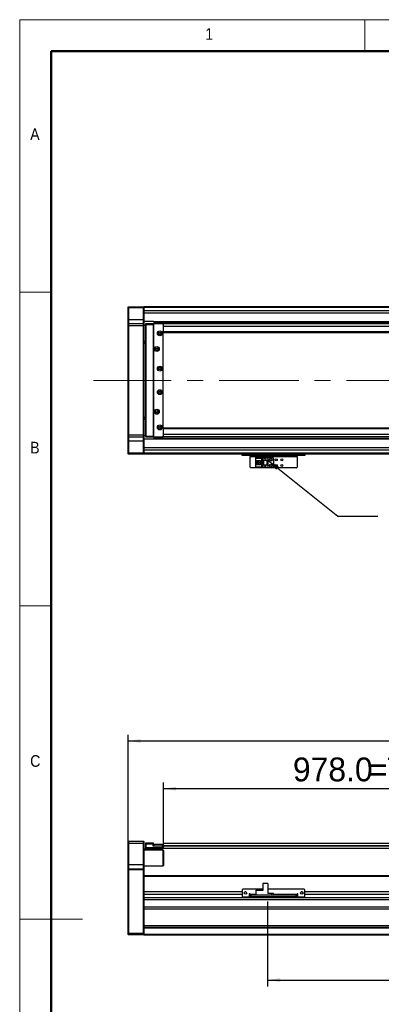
# Model space of a CAD drawing. Header units: millimetres. Extents: x 40 to 3320, y 40 to 2336.
# Tile 2 of 7: x 40 to 501, y 1079 to 2336. Entities that reach past the tile are written whole.
import ezdxf

# ---------------------------------------------------------------- set-up
doc = ezdxf.new("R2010")
doc.units = ezdxf.units.MM
doc.header["$LTSCALE"] = 8
doc.linetypes.add('CENTERX2', pattern=[20.32, 12.7, -2.54, 2.54, -2.54])
doc.layers.add('DIMNS', color=7, linetype='Continuous')
doc.styles.add('SLDTEXTSTYLE0', font='Gothic.ttf', dxfattribs={"width": 0.913})
doc.styles.add('SLDTEXTSTYLE7', font='txt')
doc.dimstyles.new('SLDDIMSTYLE1', dxfattribs={"dimtxt": 30.4, "dimasz": 16, "dimexe": 0, "dimexo": 0.0625, "dimgap": 7.6, "dimtad": 2, "dimdec": 1, "dimrnd": 1e-09, "dimzin": 4, "dimdsep": 46, "dimtxsty": 'SLDTEXTSTYLE7', "dimsah": 1, "dimcen": 0.09, "dimadec": 0, "dimazin": 1, "dimtfac": 1, "dimtdec": 1, "dimtofl": 0, "dimtmove": 0, "dimatfit": 3, "dimfxl": 0, "dimfrac": 2, "dimtolj": 1, "dimtzin": 12, "dimarcsym": 0})
doc.dimstyles.new('SLDDIMSTYLE3', dxfattribs={"dimtxt": 0.18, "dimasz": 16, "dimexe": 0, "dimexo": 0.0625, "dimgap": 0, "dimtad": 0, "dimtih": 1, "dimtoh": 1, "dimdec": 0, "dimrnd": 1e-09, "dimzin": 0, "dimdsep": 46, "dimtxsty": 'Standard', "dimsah": 1, "dimcen": 0.09, "dimadec": 0, "dimazin": 0, "dimtfac": 16, "dimtdec": 0, "dimtofl": 0, "dimtmove": 0, "dimatfit": 3, "dimfxl": 0, "dimfrac": 2, "dimtolj": 1, "dimtzin": 0, "dimarcsym": 0})

# ---------------------------------------------------------------- blocks, each defined once
blk = doc.blocks.new('_D_7')
at = {"layer": 'DIMNS'}
for p, q in [((223.2, 1285.5), (223.2, 1362.4)), ((1201.2, 1291.5), (1201.2, 1362.4)), ((1201.2, 1354.4), (223.2, 1354.4))]:
    blk.add_line(p, q, dxfattribs=at)
for points in [[(223.2, 1354.4), (239.2, 1352), (239.2, 1356.8)], [(1201.2, 1354.4), (1185.2, 1356.8), (1185.2, 1352)]]:
    blk.add_solid(points, dxfattribs=at)
at = {"layer": 'DIMNS', "char_height": 30.4, "attachment_point": 1, "style": 'SLDTEXTSTYLE7'}
for s, insert in [('=T/2+18mm', (485.2, 1394.2)), ('978.0', (388.4, 1394.2))]:
    blk.add_mtext(s, dxfattribs=dict(at, insert=insert))
blk = doc.blocks.new('_D_10')
at = {"layer": 'DIMNS'}
for p, q in [((178.2, 1261), (178.2, 1423.3)), ((2474.2, 1261), (2474.2, 1423.3)), ((178.2, 1415.3), (2474.2, 1415.3))]:
    blk.add_line(p, q, dxfattribs=at)
for points in [[(178.2, 1415.3), (194.2, 1412.9), (194.2, 1417.7)], [(2474.2, 1415.3), (2458.2, 1417.7), (2458.2, 1412.9)]]:
    blk.add_solid(points, dxfattribs=at)
at = {"layer": 'DIMNS', "insert": (1245.7, 1455.2), "char_height": 30.4, "attachment_point": 1, "style": 'SLDTEXTSTYLE7'}
blk.add_mtext('2296.0', dxfattribs=at)
blk = doc.blocks.new('_D_11')
at = {"layer": 'DIMNS'}
for p, q in [((356.2, 1210.6), (356.2, 1102.1)), ((1316.2, 1217.6), (1316.2, 1102.1)), ((356.2, 1110.1), (1316.2, 1110.1))]:
    blk.add_line(p, q, dxfattribs=at)
for points in [[(356.2, 1110.1), (372.2, 1107.7), (372.2, 1112.5)], [(1316.2, 1110.1), (1300.2, 1112.5), (1300.2, 1107.7)]]:
    blk.add_solid(points, dxfattribs=at)
at = {"layer": 'DIMNS', "insert": (743.5, 1150), "char_height": 30.4, "attachment_point": 1, "style": 'SLDTEXTSTYLE7'}
blk.add_mtext('960.0', dxfattribs=at)

msp = doc.modelspace()

# ---------------------------------------------------------------- linework, layer by layer
at = {"color": 7, "linetype": 'Continuous', "lineweight": 18}
for p, q in [((3320, 2336), (40, 2336)), ((40, 2336), (40, 40)), ((480, 2296), (480, 2336)), ((80, 2296), (3280, 2296)), ((80, 2296), (80, 80)), ((80, 1988), (40, 1988)), ((40, 1588), (80, 1588)), ((40, 1188), (120, 1188))]:
    msp.add_line(p, q, dxfattribs=at)
at = {"color": 7, "linetype": 'Continuous', "lineweight": 50}
for p, q in [((3280, 2296), (80, 2296)), ((80, 2296), (80, 80))]:
    msp.add_line(p, q, dxfattribs=at)
at = {"color": 7, "linetype": 'Continuous', "lineweight": 25}
for p, q in [((178.2397572, 1969.2785745), (178.5397473, 1969.5785722)), ((178.2397572, 1968.0785766), (178.2397572, 1969.2785745)), ((178.2397572, 1968.0785766), (178.5397473, 1968.0785766)), ((178.2397572, 1953.078576), (178.2397572, 1968.0785766)), ((178.5397473, 1969.5785722), (178.5397473, 1968.0785766)), ((178.5397473, 1969.5785722), (197.9397479, 1969.5785722)), ((197.9397479, 1968.0785766), (178.5397473, 1968.0785766)), ((178.5397473, 1968.0785766), (178.5397473, 1953.078576)), ((197.9397479, 1968.0785766), (197.9397479, 1969.5785722)), ((197.9397479, 1969.5785722), (198.2397381, 1969.2785745)), ((197.9397479, 1968.0785766), (198.2397381, 1968.0785766)), ((197.9397479, 1953.078576), (197.9397479, 1968.0785766)), ((1236.7397491, 1969.5785722), (198.2397381, 1969.5785722)), ((198.2397381, 1969.5785722), (198.2397381, 1969.2785745)), ((198.2397381, 1969.2785745), (198.2397381, 1968.0785766)), ((1236.7397491, 1969.0785786), (198.2397381, 1969.0785786)), ((198.2397381, 1968.0785766), (198.2397381, 1953.078576)), ((1201.2397591, 1964.5785769), (198.2397381, 1964.5785769)), ((316.2397686, 1969.3785762), (1236.7397491, 1969.3785762)), ((316.2397686, 1969.3785762), (316.2397686, 1969.1785728)), ((316.2397686, 1969.1785728), (1236.7397491, 1969.1785728)), ((316.2397686, 1969.0785786), (316.2397686, 1969.1785728)), ((178.2397572, 1953.078576), (178.5397473, 1953.078576)), ((178.2397572, 1947.7785757), (178.2397572, 1953.078576)), ((178.5397473, 1948.0785733), (178.2397572, 1947.7785757)), ((178.5397473, 1953.078576), (178.5397473, 1948.0785733)), ((197.9397479, 1953.078576), (178.5397473, 1953.078576)), ((178.5397473, 1948.0785733), (178.5397473, 1945.0785747)), ((178.5397473, 1948.0785733), (197.9397479, 1948.0785733)), ((197.9397479, 1948.0785733), (197.9397479, 1953.078576)), ((197.9397479, 1953.078576), (198.2397381, 1953.078576)), ((197.9397479, 1945.0785747), (197.9397479, 1948.0785733)), ((197.9397479, 1948.0785733), (198.2397381, 1947.7785757)), ((198.2397381, 1953.078576), (198.2397381, 1947.7785757)), ((211.2397495, 1950.5785784), (198.2397381, 1950.5785784)), ((200.7397357, 1947.7785757), (201.0397855, 1948.0785733)), ((201.0397855, 1948.0785733), (201.0397855, 1946.5785777)), ((201.0397855, 1948.0785733), (210.2397624, 1948.0785733)), ((210.2397624, 1948.0785733), (210.2397624, 1946.5785777)), ((210.2397624, 1948.0785733), (222.4397603, 1948.0785733)), ((211.2397495, 1950.5785784), (1201.2397591, 1950.5785784)), ((211.2397495, 1950.5785784), (211.2397495, 1950.1485756)), ((1201.2397591, 1950.1485756), (211.2397495, 1950.1485756)), ((211.2397495, 1950.1485756), (211.2397495, 1949.574486)), ((211.2397495, 1949.574486), (211.2397495, 1948.0785733)), ((211.2397495, 1949.574486), (1201.2397591, 1949.574486)), ((222.4397603, 1948.0785733), (222.4397603, 1947.7785757)), ((222.7397505, 1947.7785757), (222.4397603, 1948.0785733)), ((178.2397572, 1945.0785747), (178.2397572, 1947.7785757)), ((178.5397473, 1945.0785747), (178.2397572, 1945.0785747)), ((178.2397572, 1806.0785761), (178.2397572, 1945.0785747)), ((197.9397479, 1945.0785747), (178.5397473, 1945.0785747)), ((178.5397473, 1945.0785747), (178.5397473, 1806.0785761)), ((197.9397479, 1945.0785747), (198.2397381, 1945.0785747)), ((197.9397479, 1806.0785761), (197.9397479, 1945.0785747)), ((198.2397381, 1947.7785757), (198.2397381, 1945.0785747)), ((200.7397357, 1945.5785757), (198.2397381, 1945.5785757)), ((198.2397381, 1945.0785747), (198.2397381, 1806.0785761)), ((200.7397357, 1946.5785777), (200.7397357, 1947.7785757)), ((200.7397357, 1804.5785731), (200.7397357, 1946.5785777)), ((200.7397357, 1946.5785777), (201.0397855, 1946.5785777)), ((201.0397855, 1946.5785777), (201.0397855, 1804.5785731)), ((210.2397624, 1946.5785777), (201.0397855, 1946.5785777)), ((222.4397603, 1947.7785757), (210.2397624, 1947.7785757)), ((210.2397624, 1946.5785777), (210.2397624, 1804.5785731)), ((211.2397495, 1947.5785723), (210.7397858, 1947.0785787)), ((210.7397858, 1947.0785787), (210.7397858, 1804.078572)), ((222.2397867, 1947.5785723), (211.2397495, 1947.5785723)), ((222.7397505, 1947.0785787), (222.2397867, 1947.5785723)), ((222.4397603, 1947.3785764), (222.4397603, 1947.7785757)), ((222.7397505, 1947.7785757), (222.4397603, 1947.7785757)), ((222.7397505, 1947.7785757), (222.7397505, 1947.5785723)), ((2428.7397209, 1947.5785723), (222.7397505, 1947.5785723)), ((222.7397505, 1947.5785723), (222.7397505, 1947.0785787)), ((222.7397505, 1946.9402512), (222.7397505, 1947.0785787)), ((222.7397505, 1946.9402512), (222.7397505, 1944.5785737)), ((2428.7397209, 1944.5785737), (222.7397505, 1944.5785737)), ((222.7397505, 1944.5785737), (222.7397505, 1937.5785706)), ((2428.7397209, 1937.5785706), (222.7397505, 1937.5785706)), ((222.7397505, 1937.5785706), (222.7397505, 1936.5785723)), ((222.7397505, 1936.5785723), (2428.7397209, 1936.5785723)), ((222.7397505, 1814.5785784), (222.7397505, 1936.5785723)), ((198.2397381, 1925.5785761), (200.7397357, 1925.5785761)), ((198.2397381, 1923.5785758), (200.7397357, 1923.5785758)), ((200.7397357, 1922.5785738), (198.2397381, 1922.5785738)), ((198.2397381, 1828.578577), (200.7397357, 1828.578577)), ((200.7397357, 1827.578575), (198.2397381, 1827.578575)), ((200.7397357, 1825.5785746), (198.2397381, 1825.5785746)), ((2428.7397209, 1814.5785784), (222.7397505, 1814.5785784)), ((222.7397505, 1814.5785784), (222.7397505, 1813.5785764)), ((2428.7397209, 1813.5785764), (222.7397505, 1813.5785764)), ((222.7397505, 1813.5785764), (222.7397505, 1806.5785771)), ((178.5397473, 1806.0785761), (178.2397572, 1806.0785761)), ((178.2397572, 1803.3785751), (178.2397572, 1806.0785761)), ((178.5397473, 1803.0785775), (178.2397572, 1803.3785751)), ((178.2397572, 1798.0785748), (178.2397572, 1803.3785751)), ((178.5397473, 1798.0785748), (178.2397572, 1798.0785748)), ((178.2397572, 1783.0785742), (178.2397572, 1798.0785748)), ((178.5397473, 1806.0785761), (197.9397479, 1806.0785761)), ((178.5397473, 1806.0785761), (178.5397473, 1803.0785775)), ((197.9397479, 1803.0785775), (178.5397473, 1803.0785775)), ((178.5397473, 1803.0785775), (178.5397473, 1798.0785748)), ((197.9397479, 1798.0785748), (178.5397473, 1798.0785748)), ((178.5397473, 1798.0785748), (178.5397473, 1783.0785742)), ((197.9397479, 1806.0785761), (198.2397381, 1806.0785761)), ((197.9397479, 1803.0785775), (197.9397479, 1806.0785761)), ((197.9397479, 1803.0785775), (198.2397381, 1803.3785751)), ((197.9397479, 1798.0785748), (197.9397479, 1803.0785775)), ((198.2397381, 1798.0785748), (197.9397479, 1798.0785748)), ((197.9397479, 1783.0785742), (197.9397479, 1798.0785748)), ((198.2397381, 1806.0785761), (198.2397381, 1803.3785751)), ((198.2397381, 1805.5785751), (200.7397357, 1805.5785751)), ((198.2397381, 1803.3785751), (198.2397381, 1798.0785748)), ((211.2397495, 1800.5785724), (198.2397381, 1800.5785724)), ((198.2397381, 1798.0785748), (198.2397381, 1783.0785742)), ((200.7397357, 1804.5785731), (201.0397855, 1804.5785731)), ((200.7397357, 1803.3785751), (200.7397357, 1804.5785731)), ((200.7397357, 1803.3785751), (201.0397855, 1803.0785775)), ((201.0397855, 1804.5785731), (210.2397624, 1804.5785731)), ((201.0397855, 1804.5785731), (201.0397855, 1803.0785775)), ((210.2397624, 1803.0785775), (201.0397855, 1803.0785775)), ((210.2397624, 1804.5785731), (210.2397624, 1803.0785775)), ((210.2397624, 1803.3785751), (222.4397603, 1803.3785751)), ((222.4397603, 1803.0785775), (210.2397624, 1803.0785775)), ((210.7397858, 1804.078572), (211.2397495, 1803.5785785)), ((211.2397495, 1803.5785785), (222.2397867, 1803.5785785)), ((211.2397495, 1803.0785775), (211.2397495, 1801.5826648)), ((1198.9891771, 1801.5826648), (211.2397495, 1801.5826648)), ((211.2397495, 1801.5826648), (211.2397495, 1801.0085752)), ((1199.7548882, 1801.0085752), (211.2397495, 1801.0085752)), ((211.2397495, 1801.0085752), (211.2397495, 1800.5785724)), ((1201.2397591, 1800.5785724), (211.2397495, 1800.5785724)), ((222.2397867, 1803.5785785), (222.7397505, 1804.078572)), ((222.4397603, 1803.3785751), (222.4397603, 1803.7785744)), ((222.4397603, 1803.3785751), (222.7397505, 1803.3785751)), ((222.4397603, 1803.3785751), (222.4397603, 1803.0785775)), ((222.4397603, 1803.0785775), (222.7397505, 1803.3785751)), ((2428.7397209, 1806.5785771), (222.7397505, 1806.5785771)), ((222.7397505, 1806.5785771), (222.7397505, 1804.2168995)), ((222.7397505, 1804.078572), (222.7397505, 1804.2168995)), ((222.7397505, 1804.078572), (222.7397505, 1803.5785785)), ((2428.7397209, 1803.5785785), (222.7397505, 1803.5785785)), ((222.7397505, 1803.5785785), (222.7397505, 1803.3785751)), ((1201.2397591, 1786.5785738), (198.2397381, 1786.5785738)), ((178.5397473, 1783.0785742), (178.2397572, 1783.0785742)), ((178.2397572, 1781.8785762), (178.2397572, 1783.0785742)), ((178.5397473, 1781.5785786), (178.2397572, 1781.8785762)), ((178.5397473, 1783.0785742), (197.9397479, 1783.0785742)), ((178.5397473, 1783.0785742), (178.5397473, 1781.5785786)), ((197.9397479, 1781.5785786), (178.5397473, 1781.5785786)), ((198.2397381, 1783.0785742), (197.9397479, 1783.0785742)), ((197.9397479, 1781.5785786), (197.9397479, 1783.0785742)), ((198.2397381, 1781.8785762), (197.9397479, 1781.5785786)), ((198.2397381, 1783.0785742), (198.2397381, 1781.8785762)), ((198.2397381, 1781.8785762), (198.2397381, 1781.5785786)), ((1316.2397686, 1781.5785786), (198.2397381, 1781.5785786)), ((323.7397615, 1779.5785746), (323.7397615, 1781.5785786)), ((324.7397486, 1779.5785746), (323.7397615, 1779.5785746)), ((324.7397486, 1781.5785786), (324.7397486, 1779.5785746)), ((402.7397576, 1779.5785746), (324.7397486, 1779.5785746)), ((333.7397519, 1779.5785746), (333.7397519, 1778.5785725)), ((333.7397519, 1778.5785725), (393.7397543, 1778.5785725)), ((333.7397519, 1764.7785773), (333.7397519, 1778.5785725)), ((341.0397712, 1776.4785742), (341.0397712, 1777.2785729)), ((341.0397712, 1777.2785729), (350.2397481, 1777.2785729)), ((349.3397478, 1776.4785742), (341.0397712, 1776.4785742)), ((341.0397712, 1776.4785742), (341.0397712, 1775.9785732)), ((348.8397542, 1775.9785732), (341.0397712, 1775.9785732)), ((341.0397712, 1773.3785739), (341.0397712, 1775.9785732)), ((341.0397712, 1773.3785739), (347.2397569, 1773.3785739)), ((341.0397712, 1767.778576), (341.0397712, 1773.3785739)), ((342.3397485, 1767.778576), (342.3397485, 1773.3785739)), ((342.8397719, 1773.0285754), (342.8397719, 1773.3785739)), ((347.2397569, 1773.0285754), (342.8397719, 1773.0285754)), ((342.8397719, 1768.1285744), (342.8397719, 1773.0285754)), ((347.2397569, 1773.3785739), (347.2397569, 1767.778576)), ((348.8397542, 1775.9785732), (349.3397478, 1776.4785742)), ((348.8397542, 1765.1785767), (348.8397542, 1775.9785732)), ((349.3397478, 1764.6785756), (349.3397478, 1776.4785742)), ((350.2397481, 1777.2785729), (350.2397481, 1773.5785773)), ((350.2397481, 1777.2785729), (356.2397603, 1777.2785729)), ((350.2397481, 1773.5785773), (356.2397603, 1773.5785773)), ((350.2397481, 1773.5785773), (350.2397481, 1767.5785726)), ((350.7397715, 1773.5785773), (350.7397715, 1767.5785726)), ((351.0397617, 1773.5785773), (351.0397617, 1767.5785726)), ((352.6397589, 1775.7785773), (352.8397623, 1775.7785773)), ((353.2397691, 1774.5785719), (352.6397589, 1775.7785773)), ((352.8397623, 1776.1785766), (353.6397461, 1776.1785766)), ((352.8397623, 1775.7785773), (352.8397623, 1776.1785766)), ((353.8397494, 1775.7785773), (353.2397691, 1774.5785719)), ((353.6397461, 1776.1785766), (353.6397461, 1775.7785773)), ((353.6397461, 1775.7785773), (353.8397494, 1775.7785773)), ((355.4397467, 1767.5785726), (355.4397467, 1773.5785773)), ((355.7397667, 1767.5785726), (355.7397667, 1773.5785773)), ((356.2397603, 1777.2785729), (356.2397603, 1773.5785773)), ((356.2397603, 1777.2785729), (361.7397491, 1777.2785729)), ((356.2397603, 1773.5785773), (356.2397603, 1767.5785726)), ((363.7397531, 1775.2785763), (363.7397531, 1765.8785736)), ((393.7397543, 1778.5785725), (393.7397543, 1779.5785746)), ((393.7397543, 1778.5785725), (393.7397543, 1764.7785773)), ((402.7397576, 1779.5785746), (402.7397576, 1781.5785786)), ((403.7397448, 1779.5785746), (402.7397576, 1779.5785746)), ((403.7397448, 1781.5785786), (403.7397448, 1779.5785746)), ((333.7397519, 1764.7785773), (334.7397689, 1763.7785753)), ((392.7397672, 1763.7785753), (334.7397689, 1763.7785753)), ((347.2397569, 1767.778576), (341.0397712, 1767.778576)), ((341.0397712, 1765.1785767), (341.0397712, 1767.778576)), ((341.0397712, 1765.1785767), (348.8397542, 1765.1785767)), ((341.0397712, 1765.1785767), (341.0397712, 1764.6785756)), ((341.0397712, 1764.6785756), (349.3397478, 1764.6785756)), ((341.0397712, 1763.878577), (341.0397712, 1764.6785756)), ((350.2397481, 1763.878577), (341.0397712, 1763.878577)), ((342.8397719, 1767.778576), (342.8397719, 1768.1285744)), ((342.8397719, 1768.1285744), (347.2397569, 1768.1285744)), ((343.7997643, 1771.3785773), (343.7997643, 1769.7785726)), ((345.6397597, 1771.3785773), (343.7997643, 1771.3785773)), ((343.7997643, 1769.7785726), (345.6397597, 1769.7785726)), ((345.6397597, 1771.3785773), (345.6397597, 1769.7785726)), ((349.3397478, 1764.6785756), (348.8397542, 1765.1785767)), ((350.2397481, 1767.5785726), (350.2397481, 1763.878577)), ((356.2397603, 1767.5785726), (350.2397481, 1767.5785726)), ((356.2397603, 1763.878577), (350.2397481, 1763.878577)), ((352.6397589, 1766.1785787), (352.8397623, 1766.1785787)), ((353.2397691, 1764.9785733), (352.6397589, 1766.1785787)), ((352.8397623, 1766.578578), (353.6397461, 1766.578578)), ((352.8397623, 1766.1785787), (352.8397623, 1766.578578)), ((353.8397494, 1766.1785787), (353.2397691, 1764.9785733)), ((353.6397461, 1766.578578), (353.6397461, 1766.1785787)), ((353.6397461, 1766.1785787), (353.8397494, 1766.1785787)), ((356.2397603, 1767.5785726), (356.2397603, 1763.878577)), ((361.7397491, 1763.878577), (356.2397603, 1763.878577)), ((392.7397672, 1763.7785753), (393.7397543, 1764.7785773)), ((178.5397473, 1287.2977805), (178.2397572, 1286.9977829)), ((178.2397572, 1284.2977819), (178.2397572, 1286.9977829)), ((178.5397473, 1284.2977819), (178.2397572, 1284.2977819)), ((178.2397572, 1257.2977831), (178.2397572, 1284.2977819)), ((178.5397473, 1287.2977805), (178.5397473, 1284.2977819)), ((178.5397473, 1287.2977805), (197.9397479, 1287.2977805)), ((197.9397479, 1284.2977819), (178.5397473, 1284.2977819)), ((178.5397473, 1284.2977819), (178.5397473, 1257.2977831)), ((197.9397479, 1284.2977819), (197.9397479, 1287.2977805)), ((197.9397479, 1287.2977805), (198.2397381, 1286.9977829)), ((197.9397479, 1257.2977831), (197.9397479, 1284.2977819)), ((197.9397479, 1284.2977819), (198.2397381, 1284.2977819)), ((198.2397381, 1286.9977829), (198.2397381, 1284.2977819)), ((198.2397381, 1284.2977819), (198.2397381, 1257.2977831)), ((200.7397357, 1284.9977863), (201.0397855, 1285.2977839)), ((200.7397357, 1283.7977809), (200.7397357, 1284.9977863)), ((200.7397357, 1283.7977809), (201.0397855, 1283.7977809)), ((200.7397357, 1279.2977867), (200.7397357, 1283.7977809)), ((201.0397855, 1285.2977839), (201.0397855, 1283.7977809)), ((201.0397855, 1285.2977839), (210.2397624, 1285.2977839)), ((210.2397624, 1283.7977809), (201.0397855, 1283.7977809)), ((201.0397855, 1283.7977809), (201.0397855, 1279.2977867)), ((210.2397624, 1285.2977839), (210.2397624, 1283.7977809)), ((210.2397624, 1280.9977856), (210.2397624, 1283.7977809)), ((210.7397858, 1281.4977866), (210.7397858, 1283.4977832)), ((210.7397858, 1283.4977832), (211.2397495, 1283.4977832)), ((211.2397495, 1283.4977832), (211.2397495, 1281.4977866)), ((211.2397495, 1283.4977832), (222.2397867, 1283.4977832)), ((222.2397867, 1281.4977866), (222.2397867, 1283.4977832)), ((222.2397867, 1283.4977832), (222.7397505, 1283.4977832)), ((2428.7397209, 1284.6477804), (222.7397505, 1284.6477804)), ((222.7397505, 1284.6477804), (222.7397505, 1283.4977832)), ((222.7397505, 1283.4977832), (222.7397505, 1283.3060947)), ((222.7397505, 1283.3060947), (222.7397505, 1281.6477817)), ((198.2397381, 1277.7977836), (201.0397855, 1277.7977836)), ((208.2397882, 1276.7977816), (198.2397381, 1276.7977816)), ((222.7397505, 1275.797787), (198.2397381, 1275.797787)), ((201.0397855, 1279.2977867), (200.7397357, 1279.2977867)), ((200.7397357, 1278.0977812), (200.7397357, 1279.2977867)), ((201.0397855, 1277.7977836), (200.7397357, 1278.0977812)), ((201.0397855, 1279.2977867), (201.0397855, 1277.7977836)), ((201.0397855, 1279.2977867), (222.4397603, 1279.2977867)), ((222.4397603, 1277.7977836), (201.0397855, 1277.7977836)), ((208.2397882, 1277.7977836), (208.2397882, 1276.7977816)), ((208.2397882, 1276.7977816), (208.2397882, 1275.797787)), ((210.2397624, 1281.2977833), (222.4397603, 1281.2977833)), ((222.4397603, 1280.9977856), (210.2397624, 1280.9977856)), ((210.7397858, 1281.2977833), (210.7397858, 1281.4977866)), ((211.2397495, 1281.4977866), (210.7397858, 1281.4977866)), ((211.2397495, 1281.4977866), (222.2397867, 1281.4977866)), ((222.7397505, 1281.4977866), (222.2397867, 1281.4977866)), ((222.4397603, 1281.2977833), (222.7397505, 1281.2977833)), ((222.4397603, 1281.2977833), (222.4397603, 1280.9977856)), ((222.4397603, 1281.2977833), (222.7397505, 1280.9977856)), ((222.4397603, 1279.2977867), (222.4397603, 1280.9977856)), ((222.4397603, 1280.9977856), (222.7397505, 1280.9977856)), ((222.4397603, 1277.7977836), (222.4397603, 1279.2977867)), ((222.4397603, 1279.2977867), (222.7397505, 1279.2977867)), ((222.4397603, 1277.7977836), (222.7397505, 1278.0977812)), ((222.7397505, 1281.6477817), (222.7397505, 1281.1477807)), ((222.7397505, 1281.1477807), (222.7397505, 1280.9977856)), ((222.7397505, 1280.9977856), (222.7397505, 1279.2977867)), ((222.7397505, 1279.2977867), (222.7397505, 1278.0977812)), ((1201.2397591, 1278.1477821), (222.7397505, 1278.1477821)), ((223.2397739, 1275.297786), (222.7397505, 1275.797787)), ((222.7397505, 1255.7977837), (222.7397505, 1275.797787)), ((223.2397739, 1275.297786), (223.2397739, 1256.2977848)), ((178.5397473, 1257.2977831), (178.2397572, 1257.2977831)), ((178.2397572, 1251.9977827), (178.2397572, 1257.2977831)), ((178.5397473, 1257.2977831), (178.5397473, 1252.2977841)), ((197.9397479, 1257.2977831), (178.5397473, 1257.2977831)), ((197.9397479, 1252.2977841), (197.9397479, 1257.2977831)), ((198.2397381, 1257.2977831), (197.9397479, 1257.2977831)), ((198.2397381, 1257.2977831), (198.2397381, 1251.9977827)), ((178.5397473, 1252.2977841), (178.2397572, 1251.9977827)), ((178.2397572, 1250.7977848), (178.2397572, 1251.9977827)), ((178.5397473, 1250.7977848), (178.2397572, 1250.7977848)), ((178.2397572, 1169.9220472), (178.2397572, 1250.7977848)), ((178.5397473, 1252.2977841), (178.5397473, 1250.7977848)), ((178.5397473, 1252.2977841), (197.9397479, 1252.2977841)), ((178.5397473, 1250.7977848), (178.5397473, 1169.7977827)), ((197.9397479, 1250.7977848), (178.5397473, 1250.7977848)), ((197.9397479, 1250.7977848), (197.9397479, 1252.2977841)), ((198.2397381, 1251.9977827), (197.9397479, 1252.2977841)), ((197.9397479, 1169.7977827), (197.9397479, 1250.7977848)), ((198.2397381, 1250.7977848), (197.9397479, 1250.7977848)), ((198.2397381, 1255.7977837), (222.7397505, 1255.7977837)), ((198.2397381, 1251.9977827), (198.2397381, 1250.7977848)), ((198.2397381, 1250.7977848), (198.2397381, 1243.0119281)), ((222.7397505, 1255.7977837), (223.2397739, 1256.2977848)), ((1316.2397686, 1243.2977845), (198.2397381, 1243.2977845)), ((198.2397381, 1243.0119281), (198.2397381, 1242.2977825)), ((198.2397381, 1242.2977825), (198.2397381, 1222.7977839)), ((350.2397481, 1233.1977849), (350.2397481, 1224.2977832)), ((356.2397603, 1233.1977849), (350.2397481, 1233.1977849)), ((356.2397603, 1233.1977849), (356.2397603, 1220.7977836)), ((198.2397381, 1222.7977839), (198.2397381, 1219.3977841)), ((323.7397615, 1222.7977839), (198.2397381, 1222.7977839)), ((323.7397615, 1219.3977841), (198.2397381, 1219.3977841)), ((198.2397381, 1219.3977841), (198.2397381, 1215.0628053)), ((324.7397486, 1226.2977836), (323.7397615, 1225.2977834)), ((323.7397615, 1225.2977834), (323.7397615, 1217.2977839)), ((350.2397481, 1226.2977836), (324.7397486, 1226.2977836)), ((328.5397533, 1222.7977839), (326.939756, 1222.7977839)), ((333.7397519, 1220.2977826), (332.7397648, 1220.2977826)), ((332.7397648, 1220.2977826), (332.7397648, 1216.2977838)), ((333.7397519, 1219.3977841), (332.7397648, 1219.3977841)), ((333.7397519, 1219.2977843), (333.7397519, 1220.2977826)), ((333.7397519, 1219.2977843), (333.7397519, 1218.2977841)), ((341.0397712, 1224.7977842), (348.8397542, 1224.7977842)), ((341.0397712, 1224.7977842), (341.0397712, 1224.2977832)), ((341.0397712, 1224.2977832), (341.0397712, 1218.2977841)), ((350.2397481, 1224.2977832), (341.0397712, 1224.2977832)), ((349.3397478, 1224.2977832), (348.8397542, 1224.7977842)), ((402.7397576, 1226.2977836), (356.2397603, 1226.2977836)), ((361.7397491, 1220.7977836), (356.2397603, 1220.7977836)), ((361.7397491, 1218.2977841), (361.7397491, 1220.7977836)), ((363.7397531, 1220.7977836), (361.7397491, 1220.7977836)), ((363.7397531, 1218.2977841), (363.7397531, 1220.7977836)), ((394.7397712, 1220.2977826), (393.7397543, 1220.2977826)), ((393.7397543, 1220.2977826), (393.7397543, 1219.2977843)), ((394.7397712, 1219.3977841), (393.7397543, 1219.3977841)), ((393.7397543, 1218.2977841), (393.7397543, 1219.2977843)), ((394.7397712, 1216.2977838), (394.7397712, 1220.2977826)), ((400.5397502, 1222.7977839), (398.9397529, 1222.7977839)), ((403.7397448, 1225.2977834), (402.7397576, 1226.2977836)), ((403.7397448, 1217.2977839), (403.7397448, 1225.2977834)), ((2248.7397734, 1222.7977839), (403.7397448, 1222.7977839)), ((2248.7397734, 1219.3977841), (403.7397448, 1219.3977841)), ((2454.2397801, 1215.0628053), (198.2397381, 1215.0628053)), ((198.2397381, 1215.0628053), (198.2397381, 1213.7551353)), ((198.2397381, 1213.7551353), (198.2397381, 1176.5977842)), ((2454.2397801, 1212.6053487), (198.2397381, 1212.6053487)), ((323.7397615, 1217.2977839), (324.7397486, 1216.2977838)), ((324.7397486, 1216.2977838), (332.7397648, 1216.2977838)), ((333.7397519, 1216.2977838), (333.7397519, 1218.2977841)), ((333.7397519, 1218.2977841), (334.7397689, 1218.2977841)), ((334.7397689, 1216.2977838), (333.7397519, 1216.2977838)), ((334.7397689, 1218.2977841), (334.7397689, 1216.2977838)), ((392.7397672, 1218.2977841), (334.7397689, 1218.2977841)), ((392.7397672, 1216.2977838), (334.7397689, 1216.2977838)), ((392.7397672, 1216.2977838), (392.7397672, 1218.2977841)), ((392.7397672, 1218.2977841), (393.7397543, 1218.2977841)), ((393.7397543, 1216.2977838), (392.7397672, 1216.2977838)), ((393.7397543, 1218.2977841), (393.7397543, 1216.2977838)), ((394.7397712, 1216.2977838), (402.7397576, 1216.2977838)), ((402.7397576, 1216.2977838), (403.7397448, 1217.2977839)), ((2454.2397801, 1203.1935383), (198.2397381, 1203.1935383)), ((2454.2397801, 1200.7360823), (198.2397381, 1200.7360823)), ((178.2397572, 1168.0977837), (178.2397572, 1169.9220472)), ((178.2397572, 1169.9220472), (178.5397473, 1169.7977827)), ((178.5397473, 1169.7977827), (197.9397479, 1169.7977827)), ((178.5397473, 1169.7977827), (178.5397473, 1167.7977842)), ((198.2397381, 1169.9220472), (197.9397479, 1169.7977827)), ((197.9397479, 1167.7977842), (197.9397479, 1169.7977827)), ((2454.2397801, 1179.2977833), (198.2397381, 1179.2977833)), ((2454.2397801, 1177.297783), (198.2397381, 1177.297783)), ((198.2397381, 1176.5977842), (198.2397381, 1176.2977828)), ((2454.2397801, 1176.2977828), (198.2397381, 1176.2977828)), ((198.2397381, 1176.2977828), (198.2397381, 1168.2977834)), ((178.2397572, 1168.0977837), (178.5397473, 1167.7977842)), ((197.9397479, 1167.7977842), (178.5397473, 1167.7977842)), ((198.2397381, 1168.0977837), (197.9397479, 1167.7977842)), ((2454.2397801, 1168.2977834), (198.2397381, 1168.2977834)), ((198.2397381, 1168.2977834), (198.2397381, 1167.2977832)), ((2454.2397801, 1167.2977832), (198.2397381, 1167.2977832))]:
    msp.add_line(p, q, dxfattribs=at)
at = {"color": 8, "linetype": 'Continuous', "lineweight": 25}
for p, q in [((1236.7397491, 1968.5785776), (198.2397381, 1968.5785776)), ((1201.2397591, 1961.5785783), (198.2397381, 1961.5785783)), ((1201.2397591, 1789.5785725), (198.2397381, 1789.5785725)), ((1316.2397686, 1782.5785732), (198.2397381, 1782.5785732)), ((1201.5897576, 1281.6477817), (222.7397505, 1281.6477817)), ((1201.2397591, 1281.1477807), (222.7397505, 1281.1477807)), ((1316.2397686, 1242.2977825), (198.2397381, 1242.2977825)), ((341.0397712, 1219.2977843), (333.7397519, 1219.2977843)), ((393.7397543, 1219.2977843), (363.7397531, 1219.2977843))]:
    msp.add_line(p, q, dxfattribs=at)
at = {"color": 7, "linetype": 'Continuous', "lineweight": 25}
for centre, radius in [((218.7397591, 1935.5785755), 3.15), ((218.7397591, 1935.5785755), 1.7), ((218.7397591, 1935.5785755), 1.6), ((218.7397591, 1935.5785755), 1.25), ((214.7397591, 1915.5785755), 3.15), ((214.7397591, 1915.5785755), 1.7), ((214.7397591, 1915.5785755), 1.6), ((214.7397591, 1915.5785755), 1.25), ((218.7397591, 1890.5785755), 3.15), ((218.7397591, 1890.5785755), 1.7), ((218.7397591, 1890.5785755), 1.6), ((218.7397591, 1890.5785755), 1.25), ((218.7397591, 1860.5785755), 3.15), ((218.7397591, 1860.5785755), 1.7), ((218.7397591, 1860.5785755), 1.6), ((218.7397591, 1860.5785755), 1.25), ((214.7397591, 1835.5785755), 3.15), ((214.7397591, 1835.5785755), 1.7), ((214.7397591, 1835.5785755), 1.6), ((214.7397591, 1835.5785755), 1.25), ((218.7397591, 1815.5785755), 3.15), ((218.7397591, 1815.5785755), 1.7), ((218.7397591, 1815.5785755), 1.6), ((218.7397591, 1815.5785755), 1.25), ((360.2397591, 1774.0785755), 1.75), ((360.2397591, 1774.0785755), 1.25), ((367.2397591, 1774.0785755), 1.25), ((374.2397591, 1774.0785755), 1.25), ((360.2397591, 1767.0785755), 1.75), ((360.2397591, 1767.0785755), 1.25), ((367.2397591, 1767.0785755), 1.25), ((374.2397591, 1767.0785755), 1.25), ((327.7397591, 1221.2977834), 1.7), ((399.7397591, 1221.2977834), 1.7)]:
    msp.add_circle(centre, radius, dxfattribs=at)
for centre, start, end in [((361.7397591, 1775.2785755), 0, 90), ((361.7397591, 1765.8785755), 270, 0)]:
    msp.add_arc(centre, 2, start, end, dxfattribs=at)
at = {"layer": 'DIMNS', "linetype": 'CENTERX2', "lineweight": 18}
msp.add_line((2509.0869119, 1875.5785755), (134.0861298, 1875.5785755), dxfattribs=at)

# ---------------------------------------------------------------- texts
at = {"color": 7, "linetype": 'Continuous', "lineweight": 0, "char_height": 14.8166667, "attachment_point": 1, "style": 'SLDTEXTSTYLE0'}
for s, insert in [('1', (276.6666667, 2325.1704848)), ('A', (53.3333333, 2197.1704528)), ('B', (53.3333333, 1797.1704528)), ('C', (53.3333333, 1397.1704528))]:
    msp.add_mtext(s, dxfattribs=dict(at, insert=insert))

# ---------------------------------------------------------------- dimensions: what is measured, and where the dimension line sits
at = {"layer": 'DIMNS'}
dim = msp.add_linear_dim(base=(2474.2397591, 1415.2977834), p1=(178.2397591, 1250.7977834), p2=(2474.2397591, 1250.7977834), dimstyle='SLDDIMSTYLE1', dxfattribs=at)
dim.commit()
dim.dimension.update_dxf_attribs({"geometry": '_D_10', "text_midpoint": (1305.0807806, 1415.2977834), "dimtype": 160})
dim = msp.add_linear_dim(base=(223.2397591, 1354.3511042), p1=(1201.2397591, 1281.2977834), p2=(223.2397591, 1275.2977834), text='<>=T/2+18mm', dimstyle='SLDDIMSTYLE1', dxfattribs=at)
dim.commit()
dim.dimension.update_dxf_attribs({"geometry": '_D_7', "text_midpoint": (551.3414529, 1354.3511042), "dimtype": 160})
dim = msp.add_linear_dim(base=(1316.2397591, 1110.1409428), p1=(356.2397591, 1220.7977834), p2=(1316.2397591, 1227.7977834), angle=0, dimstyle='SLDDIMSTYLE1', dxfattribs=at)
dim.commit()
dim.dimension.update_dxf_attribs({"geometry": '_D_11', "text_midpoint": (791.9666259, 1110.1409428), "dimtype": 160})

# ---------------------------------------------------------------- leaders
msp.add_leader([(356.2397591, 1773.5785755), (445.8385696, 1702.2968069), (496.6385696, 1702.2968069)], dimstyle='SLDDIMSTYLE3', dxfattribs=at)

doc.saveas('drawing.dxf')
